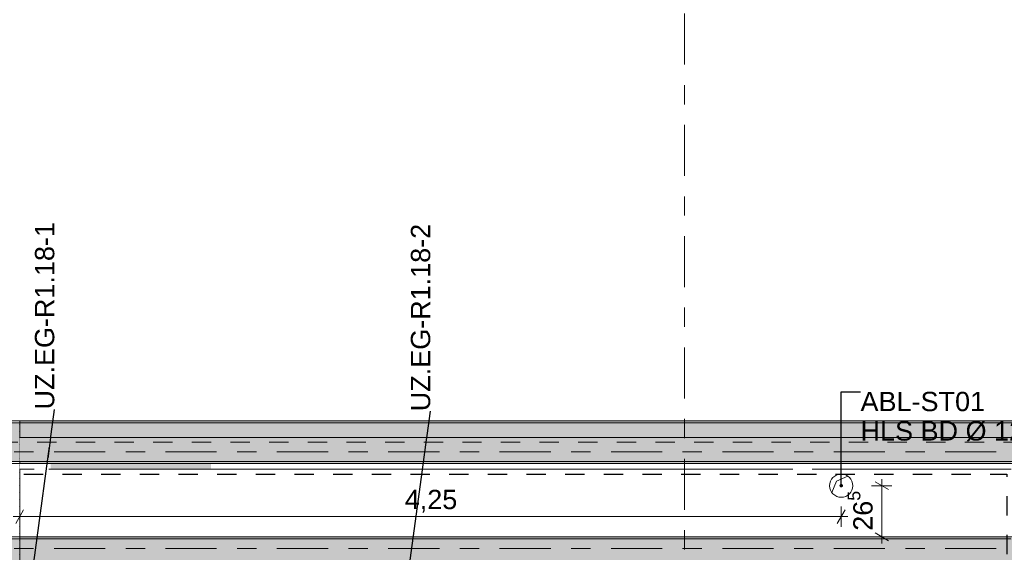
# Model space of a CAD drawing. Header units: metres. Extents: x -3.6 to 84.5, y -11 to 16.8.
# Tile 167 of 225: x 40.3 to 45.4, y 5.3 to 8.1. Entities that reach past the tile are written whole.
import ezdxf

# ---------------------------------------------------------------- set-up
doc = ezdxf.new("R2010")
doc.units = ezdxf.units.M
doc.header["$MEASUREMENT"] = 0
for name, pattern in [('Achse', [0.2, 0.1, -0.05, 0, -0.05]), ('Strichlinie doppelt', [0.546806, 0.264583, -0.105833, 0.070556, -0.105833]), ('Strichlinie eng', [0.115, 0.075, -0.04]), ('Wipeout_Contour', [1, 0, -1])]:
    doc.linetypes.add(name, pattern=pattern)
for name, color, linetype in [('155 - Bemaßung_ Beschriftung.Ausbau - Deckenelemente', 7, 'Continuous'), ('301 - Elemente.Linie', 7, 'Continuous'), ('451 - Universal.Achsen Raster', 7, 'Continuous'), ('605 - Struktur.Wand Innen', 7, 'Continuous'), ('607 - Struktur.Stütze', 7, 'Continuous'), ('608 - Struktur.Träger', 7, 'Continuous'), ('671 - Objekte.Aufzug', 7, 'Continuous'), ('Abbruch_155 - Bemaßung_ Beschriftung.Ausbau - Deckenelemente', 7, 'Continuous'), ('Neubau_155 - Bemaßung_ Beschriftung.Ausbau - Deckenelemente', 7, 'Continuous')]:
    doc.layers.add(name, color=color, linetype=linetype)
doc.styles.add('ERSTELLTER_STIL_2', font='txt')
doc.linetypes.add('Abbruch 1', pattern='A,0,[1,2022.0244.A_L5A-PL04.07_iA_Deckenelemente Erdgeschoss1.Shx,S=0.001984,R=0,X=0,Y=0],-0.25,0', length=0.25)
doc.dimstyles.new('ERSTELLTER_STIL__3', dxfattribs={"dimtxt": 0.1, "dimasz": 0.0532, "dimexe": 0.18, "dimexo": 0.0625, "dimgap": 0, "dimtad": 1, "dimtih": 1, "dimtoh": 1, "dimzin": 0, "dimdsep": 46, "dimtxsty": 'ERSTELLTER_STIL_2', "dimblk": 'ARROWHEAD_2', "dimblk1": 'ARROWHEAD_2', "dimblk2": 'ARROWHEAD_2', "dimcen": 0.09, "dimse1": 1, "dimse2": 1, "dimclrd": 256, "dimclre": 256, "dimclrt": 256, "dimazin": 0, "dimtfac": 1, "dimtdec": 4, "dimtmove": 0, "dimatfit": 3, "dimfxl": 1, "dimtolj": 1, "dimtzin": 0, "dimarcsym": 0})
doc.dimstyles.new('ERSTELLTER_STIL__4', dxfattribs={"dimtxt": 0.1, "dimasz": 0.0532, "dimexe": 0.18, "dimexo": 0.0625, "dimgap": 0, "dimtad": 1, "dimzin": 0, "dimdsep": 46, "dimtxsty": 'ERSTELLTER_STIL_2', "dimblk": 'ARROWHEAD_2', "dimblk1": 'ARROWHEAD_2', "dimblk2": 'ARROWHEAD_2', "dimcen": 0.09, "dimse1": 1, "dimse2": 1, "dimclrd": 256, "dimclre": 256, "dimclrt": 256, "dimazin": 0, "dimtfac": 1, "dimtdec": 4, "dimtmove": 0, "dimatfit": 3, "dimfxl": 1, "dimtolj": 1, "dimtzin": 0, "dimarcsym": 0})
doc.dimstyles.new('ERSTELLTER_STIL__7', dxfattribs={"dimtxt": 0.18, "dimasz": 0.03648, "dimexe": 0.18, "dimexo": 0.0625, "dimgap": 0, "dimtad": 0, "dimtih": 1, "dimtoh": 1, "dimdec": 4, "dimzin": 0, "dimdsep": 46, "dimcen": 0.09, "dimadec": 0, "dimazin": 0, "dimtfac": 1, "dimtdec": 4, "dimtmove": 0, "dimatfit": 3, "dimldrblk": 'ARROWHEAD_11', "dimfxl": 1, "dimtolj": 1, "dimtzin": 0, "dimarcsym": 0})
pattern_1 = [(45, (0, 0), (-0.01767767, 0.01767767), [0, -0.025])]
pattern_2 = [(45, (0, 0), (-0.08485281, 0.08485281), []), (45, (-0.04243, 0.04243), (-0.08485281, 0.08485281), [0.09, -0.03])]

# ---------------------------------------------------------------- blocks, each defined once
blk = doc.blocks.new('*D163')
at = {"layer": '155 - Bemaßung_ Beschriftung.Ausbau - Deckenelemente', "color": 160, "linetype": 'Continuous', "lineweight": 5, "true_color": 0x3232ff}
for p, q in [((44.75, 5.675), (44.75, 5.7092)), ((44.8025, 5.675), (44.6975, 5.675)), ((44.785, 5.6548), (44.715, 5.6952)), ((44.75, 5.41), (44.75, 5.675)), ((44.8025, 5.41), (44.6975, 5.41)), ((44.715, 5.4302), (44.785, 5.3898)), ((44.75, 5.3758), (44.75, 5.41))]:
    blk.add_line(p, q, dxfattribs=at)
at = {"layer": '155 - Bemaßung_ Beschriftung.Ausbau - Deckenelemente', "color": 160, "lineweight": 5, "true_color": 0x3232ff, "insert": (44.7316, 5.4416), "char_height": 0.1, "attachment_point": 7, "rotation": 90, "style": 'ERSTELLTER_STIL_2'}
blk.add_mtext('\\A1;{\\pql;\\fArial|b0|i0|c0|p38;26\\fArial|b0|i0|c0|p38;\\A1{\\H.66x;\\S5^  ;}}', dxfattribs=at)
blk = doc.blocks.new('ARROWHEAD_2')
at = {"color": 0, "linetype": 'Continuous', "lineweight": 0}
for p, q in [((0, 0), (-1, 0)), ((-0.378, -0.655), (0.378, 0.655))]:
    blk.add_line(p, q, dxfattribs=at)
blk = doc.blocks.new('*D164')
at = {"layer": '155 - Bemaßung_ Beschriftung.Ausbau - Deckenelemente', "color": 160, "linetype": 'Continuous', "lineweight": 5, "true_color": 0x3232ff}
for p, q in [((40.29, 5.4625), (40.29, 5.5675)), ((44.54, 5.4625), (44.54, 5.5675)), ((40.2558, 5.515), (40.29, 5.515)), ((40.3102, 5.55), (40.2698, 5.48)), ((40.29, 5.515), (44.54, 5.515)), ((44.5198, 5.48), (44.5602, 5.55)), ((44.54, 5.515), (44.5742, 5.515))]:
    blk.add_line(p, q, dxfattribs=at)
at = {"layer": '155 - Bemaßung_ Beschriftung.Ausbau - Deckenelemente', "color": 160, "lineweight": 5, "true_color": 0x3232ff, "insert": (42.282, 5.535), "char_height": 0.1, "attachment_point": 7, "style": 'ERSTELLTER_STIL_2'}
blk.add_mtext('\\A1;{\\pql;\\fArial|b0|i0|c0|p38;4,25}', dxfattribs=at)
blk = doc.blocks.new('ARROWHEAD_11')
at = {"color": 0, "linetype": 'Continuous', "lineweight": 0}
blk.add_line((0, 0), (-1, 0), dxfattribs=at)
at = {"color": 0, "linetype": 'Continuous', "lineweight": 0, "const_width": 0.25, "flags": 128}
blk.add_lwpolyline([(-0.125, 0, 1), (0.125, 0, 1)], format="xyb", close=True, dxfattribs=at)

msp = doc.modelspace()

# ---------------------------------------------------------------- hatches: boundary and pattern name
at = {"layer": '607 - Struktur.Stütze', "linetype": 'Continuous', "lineweight": 0, "true_color": 0x000000}
h = msp.add_hatch(dxfattribs=at)
h.set_pattern_fill('Gips_0001', color=18, style=0, pattern_type=2)
h.set_pattern_definition(pattern_1)
h.paths.add_polyline_path([(40.2, 6), (40.28, 6), (40.28, 5.2), (40.2, 5.2), (40.2, 5.19), (40.29, 5.19), (40.29, 6.01), (40.2, 6.01)])
at = {"layer": '608 - Struktur.Träger', "linetype": 'Continuous', "lineweight": 0, "true_color": 0x000000}
h = msp.add_hatch(dxfattribs=at)
h.set_pattern_fill('Gips_0001', color=18, style=0, pattern_type=2)
h.set_pattern_definition(pattern_1)
h.paths.add_polyline_path([(40.29, 6.01), (40.29, 6), (47.17, 6), (47.17, 6.01)])
h = msp.add_hatch(dxfattribs=at)
h.set_pattern_fill('Beton__Stahlbeton_0001', color=18, style=0, pattern_type=2)
h.set_pattern_definition(pattern_2)
h.paths.add_polyline_path([(0.69, 5.4), (0.38, 5.4), (0.38, 5.2), (0.69, 5.2), (7.57, 5.2), (7.89, 5.2), (11.17, 5.2), (11.49, 5.2), (18.37, 5.2), (18.69, 5.2), (25.57, 5.2), (25.89, 5.2), (29.17, 5.2), (29.49, 5.2), (32.77, 5.2), (33.09, 5.2), (36.46, 5.2), (36.6, 5.2), (39.97, 5.2), (40.29, 5.2), (45.42, 5.2), (47.49, 5.2), (54.37, 5.2), (54.69, 5.2), (61.57, 5.2), (61.88, 5.2), (61.88, 5.4), (61.57, 5.4), (54.69, 5.4), (54.37, 5.4), (47.49, 5.4), (47.17, 5.4), (45.69, 5.4), (45.42, 5.4), (40.29, 5.4), (39.97, 5.4), (36.6, 5.4), (36.46, 5.4), (33.09, 5.4), (32.77, 5.4), (29.49, 5.4), (29.17, 5.4), (25.89, 5.4), (25.57, 5.4), (18.69, 5.4), (18.37, 5.4), (11.49, 5.4), (11.17, 5.4), (7.89, 5.4), (7.57, 5.4)])
h = msp.add_hatch(dxfattribs=at)
h.set_pattern_fill('Gips_0001', color=18, style=0, pattern_type=2)
h.set_pattern_definition(pattern_1)
h.paths.add_polyline_path([(40.29, 5.4), (45.42, 5.4), (45.42, 5.41), (40.29, 5.41)])

# ---------------------------------------------------------------- linework, layer by layer
at = {"layer": '451 - Universal.Achsen Raster', "color": 160, "linetype": 'Strichlinie doppelt', "lineweight": 9, "true_color": 0x3232ff}
msp.add_line((64.935, 5.35), (-3.175, 5.35), dxfattribs=at)
at = {"layer": '607 - Struktur.Stütze', "color": 7, "linetype": 'Continuous', "lineweight": 5, "flags": 128}
msp.add_lwpolyline([(40.2, 5.19), (40.29, 5.19), (40.29, 6.01), (40.2, 6.01)], dxfattribs=at)
at = {"layer": '608 - Struktur.Träger', "color": 7, "linetype": 'Continuous', "lineweight": 13}
for p, q in [((0.38, 6.01), (61.88, 6.01)), ((40.29, 6), (39.97, 6)), ((47.17, 6), (40.29, 6)), ((0.38, 5.41), (61.88, 5.41)), ((40.29, 5.4), (39.97, 5.4)), ((45.42, 5.4), (40.29, 5.4))]:
    msp.add_line(p, q, dxfattribs=at)
at = {"layer": '608 - Struktur.Träger', "color": 7, "linetype": 'Continuous', "lineweight": 5}
for p, q in [((40.29, 6.01), (40.29, 6)), ((47.17, 6.01), (40.29, 6.01)), ((40.29, 5.41), (40.29, 5.4)), ((45.42, 5.41), (40.29, 5.41))]:
    msp.add_line(p, q, dxfattribs=at)
at = {"layer": 'Abbruch_155 - Bemaßung_ Beschriftung.Ausbau - Deckenelemente', "color": 7, "linetype": 'Abbruch 1', "lineweight": 18}
for start, end in [(90, 180), (0, 90), (180, 270), (270, 0)]:
    msp.add_arc((44.54, 5.675), 0.06, start, end, dxfattribs=at)
at = {"layer": 'Neubau_155 - Bemaßung_ Beschriftung.Ausbau - Deckenelemente', "color": 1, "linetype": 'Continuous', "lineweight": 5}
for p, q in [((44.516, 5.699), (44.5745, 5.7241)), ((44.4909, 5.6405), (44.516, 5.699))]:
    msp.add_line(p, q, dxfattribs=at)

# ---------------------------------------------------------------- texts
at = {"layer": '155 - Bemaßung_ Beschriftung.Ausbau - Deckenelemente', "color": 1, "linetype": 'Continuous', "lineweight": 9, "char_height": 0.1, "attachment_point": 7, "rotation": 90, "style": 'ERSTELLTER_STIL_2'}
for s, insert in [('\\A1;{\\pql;\\fArial|b0|i0|c0|p38;UZ.EG-R1.18-1}', (40.4703, 6.0694)), ('\\A1;{\\pql;\\fArial|b0|i0|c0|p38;UZ.EG-R1.18-2}', (42.4153, 6.0603))]:
    msp.add_mtext(s, dxfattribs=dict(at, insert=insert))

# ---------------------------------------------------------------- dimensions: what is measured, and where the dimension line sits
at = {"layer": '155 - Bemaßung_ Beschriftung.Ausbau - Deckenelemente', "color": 160, "linetype": 'Continuous', "lineweight": 5, "true_color": 0x3232ff}
dim = msp.add_linear_dim(base=(44.54, 5.515), p1=(40.29, 5.41), p2=(44.54, 5.675), dimstyle='ERSTELLTER_STIL__3', dxfattribs=at)
dim.commit()
dim.dimension.update_dxf_attribs({"geometry": '*D164', "text_midpoint": (42.4118, 5.585), "dimtype": 160})

# ---------------------------------------------------------------- wipeouts: each hides what was drawn before it
at = {"color": 254, "linetype": 'Wipeout_Contour', "lineweight": 0, "ltscale": 171.06637}
msp.add_wipeout([(40.44, 5.76), (44.29, 5.76), (44.29, 5.925), (40.44, 5.925)], dxfattribs=at).dxf.layer = '605 - Struktur.Wand Innen'

# ---------------------------------------------------------------- next in the draw order: hatches: boundary and pattern name
at = {"layer": '671 - Objekte.Aufzug', "linetype": 'Continuous', "lineweight": 0, "true_color": 0x7f3535}
msp.add_hatch(color=17, dxfattribs=at).paths.add_polyline_path([(40.45, 5.925), (41.28, 5.925), (41.28, 5.76), (40.45, 5.76)])

# ---------------------------------------------------------------- next in the draw order: linework, layer by layer
at = {"layer": '451 - Universal.Achsen Raster', "color": 160, "linetype": 'Strichlinie doppelt', "lineweight": 9, "true_color": 0x3232ff}
msp.add_line((43.73, -10.585), (43.73, 16.355), dxfattribs=at)
at = {"layer": '605 - Struktur.Wand Innen', "color": 7, "linetype": 'Continuous', "lineweight": 13, "flags": 128}
msp.add_lwpolyline([(40.44, 5.76), (44.29, 5.76)], dxfattribs=at)

# ---------------------------------------------------------------- next in the draw order: leaders
at = {"layer": '155 - Bemaßung_ Beschriftung.Ausbau - Deckenelemente', "color": 1, "linetype": 'Continuous', "lineweight": 9, "annotation_type": 0, "has_hookline": 1, "hookline_direction": 0, "text_width": 0.9512, "horizontal_direction": (0, 1, 0)}
msp.add_leader([(42.289, 5.14), (42.4153, 6.0603)], dimstyle='ERSTELLTER_STIL__7', dxfattribs=at)

# ---------------------------------------------------------------- next in the draw order: wipeouts: each hides what was drawn before it
at = {"color": 254, "linetype": 'Wipeout_Contour', "lineweight": 0, "ltscale": 163.005809}
msp.add_wipeout([(40.365, 5.925), (40.29, 5.925), (40.29, 5.76), (40.365, 5.76)], dxfattribs=at).dxf.layer = '605 - Struktur.Wand Innen'
at = {"color": 254, "linetype": 'Wipeout_Contour', "lineweight": 0, "ltscale": 181.142071}
msp.add_wipeout([(44.39, 5.76), (45.42, 5.76), (45.42, 5.925), (44.39, 5.925)], dxfattribs=at).dxf.layer = '605 - Struktur.Wand Innen'

# ---------------------------------------------------------------- next in the draw order: hatches: boundary and pattern name
at = {"layer": '608 - Struktur.Träger', "linetype": 'Continuous', "lineweight": 0, "true_color": 0x000000}
h = msp.add_hatch(dxfattribs=at)
h.set_pattern_fill('Beton__Stahlbeton_0001', color=18, style=0, pattern_type=2)
h.set_pattern_definition(pattern_2)
h.paths.add_polyline_path([(0.38, 5.8), (0.69, 5.8), (7.57, 5.8), (7.89, 5.8), (11.17, 5.8), (11.49, 5.8), (18.37, 5.8), (18.69, 5.8), (25.57, 5.8), (25.89, 5.8), (32.77, 5.8), (33.09, 5.8), (36.46, 5.8), (36.6, 5.8), (39.97, 5.8), (40.29, 5.8), (45.42, 5.8), (45.69, 5.8), (47.17, 5.8), (47.49, 5.8), (48.915, 5.8), (50.865, 5.8), (54.37, 5.8), (54.69, 5.8), (61.57, 5.8), (61.88, 5.8), (61.88, 6), (61.57, 6), (54.69, 6), (54.37, 6), (47.49, 6), (47.17, 6), (40.29, 6), (39.97, 6), (33.09, 6), (32.77, 6), (25.89, 6), (25.57, 6), (18.69, 6), (18.37, 6), (11.49, 6), (11.17, 6), (7.89, 6), (7.57, 6), (0.69, 6), (0.38, 6)])
h = msp.add_hatch(dxfattribs=at)
h.set_pattern_fill('Gips_0001', color=18, style=0, pattern_type=2)
h.set_pattern_definition(pattern_1)
h.paths.add_polyline_path([(40.29, 5.8), (40.29, 5.79), (45.42, 5.79), (45.42, 5.8)])

# ---------------------------------------------------------------- next in the draw order: linework, layer by layer
at = {"layer": '301 - Elemente.Linie', "color": 1, "linetype": 'Strichlinie eng', "lineweight": 25, "flags": 128}
msp.add_lwpolyline([(40.3114, 5.7353), (45.3961, 5.7353), (45.3961, 5.1657), (46.6016, 5.1657)], dxfattribs=at)
at = {"layer": '451 - Universal.Achsen Raster', "color": 160, "linetype": 'Strichlinie doppelt', "lineweight": 9, "true_color": 0x3232ff}
msp.add_line((64.935, 5.85), (-3.175, 5.85), dxfattribs=at)
at = {"layer": '605 - Struktur.Wand Innen', "color": 7, "linetype": 'Continuous', "lineweight": 13, "flags": 128}
for points in [[(47.17, 5.925), (40.29, 5.925)], [(40.29, 5.76), (40.365, 5.76)], [(44.39, 5.76), (45.42, 5.76)]]:
    msp.add_lwpolyline(points, dxfattribs=at)
at = {"layer": '608 - Struktur.Träger', "color": 7, "linetype": 'Achse', "lineweight": 9}
msp.add_line((0.38, 5.9), (61.88, 5.9), dxfattribs=at)
at = {"layer": '608 - Struktur.Träger', "color": 7, "linetype": 'Continuous', "lineweight": 13}
msp.add_line((0.38, 5.79), (61.88, 5.79), dxfattribs=at)
at = {"layer": '608 - Struktur.Träger', "color": 7, "linetype": 'Continuous', "lineweight": 5}
for p in [(40.29, 5.8), (45.42, 5.79)]:
    msp.add_line(p, (40.29, 5.79), dxfattribs=at)
at = {"layer": '608 - Struktur.Träger', "color": 7, "linetype": 'Continuous', "lineweight": 13, "flags": 128}
msp.add_lwpolyline([(54.69, 5.8), (54.37, 5.8), (50.865, 5.8), (48.915, 5.8), (47.49, 5.8), (47.17, 5.8), (45.69, 5.8), (45.42, 5.8), (40.29, 5.8), (39.97, 5.8), (36.6, 5.8), (36.46, 5.8), (33.09, 5.8), (32.77, 5.8), (25.89, 5.8), (25.57, 5.8), (18.69, 5.8), (18.37, 5.8), (11.49, 5.8), (11.17, 5.8), (7.89, 5.8), (7.57, 5.8), (0.69, 5.8), (0.38, 5.8)], dxfattribs=at)

# ---------------------------------------------------------------- next in the draw order: texts
at = {"layer": '155 - Bemaßung_ Beschriftung.Ausbau - Deckenelemente', "color": 1, "linetype": 'Continuous', "lineweight": 9, "insert": (44.64, 6.1608), "char_height": 0.1, "attachment_point": 1, "line_spacing_factor": 0.913298, "style": 'ERSTELLTER_STIL_2'}
msp.add_mtext('\\A1;{\\pql;\\fArial|b0|i0|c0|p38;ABL-ST01\\P\\pql;\\fArial|b0|i0|c0|p38;HLS BD Ø 1\\fArial|b0|i0|c0|p38;20}', dxfattribs=at)

# ---------------------------------------------------------------- next in the draw order: dimensions: what is measured, and where the dimension line sits
at = {"layer": '155 - Bemaßung_ Beschriftung.Ausbau - Deckenelemente', "color": 160, "linetype": 'Continuous', "lineweight": 5, "true_color": 0x3232ff}
dim = msp.add_linear_dim(base=(44.74999, 5.67501), p1=(40.28999, 5.40998), p2=(44.53999, 5.67501), angle=90, dimstyle='ERSTELLTER_STIL__4', dxfattribs=at)
dim.commit()
dim.dimension.update_dxf_attribs({"geometry": '*D163', "text_midpoint": (44.67999, 5.65286), "dimtype": 160, "text_rotation": 90})

# ---------------------------------------------------------------- next in the draw order: leaders
at = {"layer": '155 - Bemaßung_ Beschriftung.Ausbau - Deckenelemente', "color": 1, "linetype": 'Continuous', "lineweight": 9, "annotation_type": 0, "has_hookline": 1, "hookline_direction": 0, "text_width": 0.933, "horizontal_direction": (0, 1, 0)}
msp.add_leader([(40.344, 5.14), (40.4703, 6.0694)], dimstyle='ERSTELLTER_STIL__7', dxfattribs=at)
at = {"layer": '155 - Bemaßung_ Beschriftung.Ausbau - Deckenelemente', "color": 1, "linetype": 'Continuous', "lineweight": 9, "annotation_type": 0, "has_hookline": 1, "hookline_direction": 0, "text_width": 0.9053}
msp.add_leader([(44.54, 5.675), (44.54, 6.1608), (44.64, 6.1608)], dimstyle='ERSTELLTER_STIL__7', dxfattribs=at)

doc.saveas('drawing.dxf')
